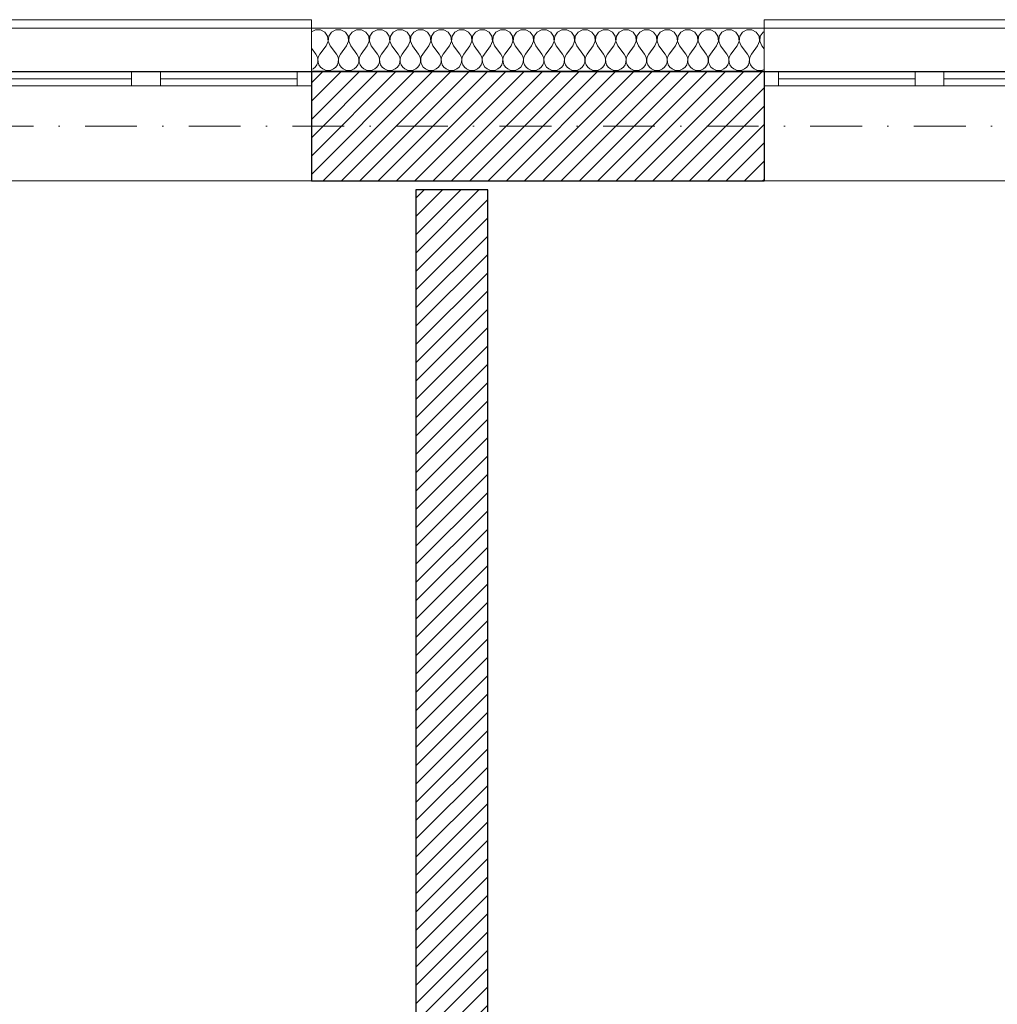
# Model space of a CAD drawing. Header units: millimetres. Extents: x -140780 to 266886, y -104422 to 233759.
# Tile 29 of 104: x 190285 to 193683, y 118283 to 121706. Entities that reach past the tile are written whole.
import ezdxf

# ---------------------------------------------------------------- set-up
doc = ezdxf.new("R2010")
doc.units = ezdxf.units.MM
doc.header["$MEASUREMENT"] = 0
doc.linetypes.add('Kropki i Kreski', pattern=[360, 180, -90, 0, -90])
for name, color, linetype in [('Konstrukcja - Siatki mod', 7, 'Continuous'), ('KR_INW', 7, 'Continuous'), ('NAPIS_SODON', 7, 'Continuous')]:
    doc.layers.add(name, color=color, linetype=linetype)
doc.layers.add('Konstrukcja - Siatki mod_Nr_pióra__48', color=7, linetype='Continuous', lineweight=15, true_color=0xa80f02)
doc.layers.add('KR_INW_Nr_pióra__102', color=7, linetype='Continuous', lineweight=5, true_color=0xcccccc)
for name, color, linetype, lineweight in [('KR_INW_Nr_pióra__101', 252, 'Continuous', 5), ('KR_INW_Nr_pióra__27', 7, 'Continuous', 25), ('KR_INW_Nr_pióra__47', 7, 'Continuous', 15), ('NAPIS_SODON_Nr_pióra__1', 7, 'Continuous', 13), ('Okna ArchiCADa_Nr_pióra__1', 7, 'Continuous', 13)]:
    doc.layers.add(name, color=color, linetype=linetype, lineweight=lineweight)
pattern_1 = [(45, (0, 0), (-31.819804, 31.819804), [])]

# ---------------------------------------------------------------- blocks, each defined once
blk = doc.blocks.new('Strop_1', base_point=(179225, 121523.3))
at = {"layer": 'NAPIS_SODON_Nr_pióra__1', "linetype": 'Continuous', "flags": 128}
blk.add_lwpolyline([(179225, 121523.3), (179225.9, 107003.8), (250898.3, 107008.3), (250897.4, 121527.8)], close=True, dxfattribs=at)
blk = doc.blocks.new('*X104')
at = {"layer": 'KR_INW_Nr_pióra__102', "linetype": 'Continuous'}
for p, q in [((191312.7, 121670.9), (191298.8, 121663.5)), ((191330.1, 121670.9), (191312.7, 121670.9)), ((191345.5, 121662.7), (191330.1, 121670.9)), ((191355.1, 121648.2), (191345.5, 121662.7)), ((191368.8, 121662.7), (191359.2, 121648.2)), ((191384.2, 121670.9), (191368.8, 121662.7)), ((191401.6, 121670.9), (191384.2, 121670.9)), ((191416.9, 121662.7), (191401.6, 121670.9)), ((191426.5, 121648.2), (191416.9, 121662.7)), ((191440.3, 121662.7), (191430.6, 121648.2)), ((191455.6, 121670.9), (191440.3, 121662.7)), ((191473, 121670.9), (191455.6, 121670.9)), ((191488.3, 121662.7), (191473, 121670.9)), ((191497.9, 121648.2), (191488.3, 121662.7)), ((191511.7, 121662.7), (191502.1, 121648.2)), ((191527, 121670.9), (191511.7, 121662.7)), ((191544.4, 121670.9), (191527, 121670.9)), ((191559.7, 121662.7), (191544.4, 121670.9)), ((191569.4, 121648.2), (191559.7, 121662.7)), ((191583.1, 121662.7), (191573.5, 121648.2)), ((191598.4, 121670.9), (191583.1, 121662.7)), ((191615.8, 121670.9), (191598.4, 121670.9)), ((191631.2, 121662.7), (191615.8, 121670.9)), ((191640.8, 121648.2), (191631.2, 121662.7)), ((191654.5, 121662.7), (191644.9, 121648.2)), ((191669.9, 121670.9), (191654.5, 121662.7)), ((191687.3, 121670.9), (191669.9, 121670.9)), ((191702.6, 121662.7), (191687.3, 121670.9)), ((191712.2, 121648.2), (191702.6, 121662.7)), ((191726, 121662.7), (191716.3, 121648.2)), ((191741.3, 121670.9), (191726, 121662.7)), ((191758.7, 121670.9), (191741.3, 121670.9)), ((191774, 121662.7), (191758.7, 121670.9)), ((191783.7, 121648.2), (191774, 121662.7)), ((191797.4, 121662.7), (191787.8, 121648.2)), ((191812.7, 121670.9), (191797.4, 121662.7)), ((191830.1, 121670.9), (191812.7, 121670.9)), ((191845.5, 121662.7), (191830.1, 121670.9)), ((191855.1, 121648.2), (191845.5, 121662.7)), ((191868.8, 121662.7), (191859.2, 121648.2)), ((191884.2, 121670.9), (191868.8, 121662.7)), ((191901.6, 121670.9), (191884.2, 121670.9)), ((191916.9, 121662.7), (191901.6, 121670.9)), ((191926.5, 121648.2), (191916.9, 121662.7)), ((191940.3, 121662.7), (191930.6, 121648.2)), ((191955.6, 121670.9), (191940.3, 121662.7)), ((191973, 121670.9), (191955.6, 121670.9)), ((191988.3, 121662.7), (191973, 121670.9)), ((191997.9, 121648.2), (191988.3, 121662.7)), ((192011.7, 121662.7), (192002.1, 121648.2)), ((192027, 121670.9), (192011.7, 121662.7)), ((192044.4, 121670.9), (192027, 121670.9)), ((192059.7, 121662.7), (192044.4, 121670.9)), ((192069.4, 121648.2), (192059.7, 121662.7)), ((192083.1, 121662.7), (192073.5, 121648.2)), ((192098.4, 121670.9), (192083.1, 121662.7)), ((192115.8, 121670.9), (192098.4, 121670.9)), ((192131.2, 121662.7), (192115.8, 121670.9)), ((192140.8, 121648.2), (192131.2, 121662.7)), ((192154.5, 121662.7), (192144.9, 121648.2)), ((192169.9, 121670.9), (192154.5, 121662.7)), ((192187.3, 121670.9), (192169.9, 121670.9)), ((192202.6, 121662.7), (192187.3, 121670.9)), ((192212.2, 121648.2), (192202.6, 121662.7)), ((192226, 121662.7), (192216.3, 121648.2)), ((192241.3, 121670.9), (192226, 121662.7)), ((192258.7, 121670.9), (192241.3, 121670.9)), ((192274, 121662.7), (192258.7, 121670.9)), ((192283.7, 121648.2), (192274, 121662.7)), ((192297.4, 121662.7), (192287.8, 121648.2)), ((192312.7, 121670.9), (192297.4, 121662.7)), ((192330.1, 121670.9), (192312.7, 121670.9)), ((192345.5, 121662.7), (192330.1, 121670.9)), ((192355.1, 121648.2), (192345.5, 121662.7)), ((192368.8, 121662.7), (192359.2, 121648.2)), ((192384.2, 121670.9), (192368.8, 121662.7)), ((192401.6, 121670.9), (192384.2, 121670.9)), ((192416.9, 121662.7), (192401.6, 121670.9)), ((192426.5, 121648.2), (192416.9, 121662.7)), ((192440.3, 121662.7), (192430.6, 121648.2)), ((192455.6, 121670.9), (192440.3, 121662.7)), ((192473, 121670.9), (192455.6, 121670.9)), ((192488.3, 121662.7), (192473, 121670.9)), ((192497.9, 121648.2), (192488.3, 121662.7)), ((192511.7, 121662.7), (192502.1, 121648.2)), ((192527, 121670.9), (192511.7, 121662.7)), ((192544.4, 121670.9), (192527, 121670.9)), ((192559.7, 121662.7), (192544.4, 121670.9)), ((192569.4, 121648.2), (192559.7, 121662.7)), ((192583.1, 121662.7), (192573.5, 121648.2)), ((192598.4, 121670.9), (192583.1, 121662.7)), ((192615.8, 121670.9), (192598.4, 121670.9)), ((192631.2, 121662.7), (192615.8, 121670.9)), ((192640.8, 121648.2), (192631.2, 121662.7)), ((192654.5, 121662.7), (192644.9, 121648.2)), ((192669.9, 121670.9), (192654.5, 121662.7)), ((192687.3, 121670.9), (192669.9, 121670.9)), ((192702.6, 121662.7), (192687.3, 121670.9)), ((192712.2, 121648.2), (192702.6, 121662.7)), ((192726, 121662.7), (192716.3, 121648.2)), ((192741.3, 121670.9), (192726, 121662.7)), ((192758.7, 121670.9), (192741.3, 121670.9)), ((192774, 121662.7), (192758.7, 121670.9)), ((192783.7, 121648.2), (192774, 121662.7)), ((192797.4, 121662.7), (192787.8, 121648.2)), ((192812.7, 121670.9), (192797.4, 121662.7)), ((192830.1, 121670.9), (192812.7, 121670.9)), ((192845.5, 121662.7), (192830.1, 121670.9)), ((192855.1, 121648.2), (192845.5, 121662.7)), ((192868.8, 121662.7), (192859.2, 121648.2)), ((192872.4, 121664.7), (192868.8, 121662.7)), ((191350, 121614.9), (191356.7, 121630.9)), ((191356.7, 121630.9), (191355.1, 121648.2)), ((191359.2, 121648.2), (191357.6, 121630.9)), ((191357.6, 121630.9), (191364.3, 121614.9)), ((191421.4, 121614.9), (191428.2, 121630.9)), ((191428.2, 121630.9), (191426.5, 121648.2)), ((191430.6, 121648.2), (191429, 121630.9)), ((191429, 121630.9), (191435.7, 121614.9)), ((191492.9, 121614.9), (191499.6, 121630.9)), ((191499.6, 121630.9), (191497.9, 121648.2)), ((191502.1, 121648.2), (191500.4, 121630.9)), ((191500.4, 121630.9), (191507.1, 121614.9)), ((191564.3, 121614.9), (191571, 121630.9)), ((191571, 121630.9), (191569.4, 121648.2)), ((191573.5, 121648.2), (191571.8, 121630.9)), ((191571.8, 121630.9), (191578.6, 121614.9)), ((191635.7, 121614.9), (191642.4, 121630.9)), ((191642.4, 121630.9), (191640.8, 121648.2)), ((191644.9, 121648.2), (191643.3, 121630.9)), ((191643.3, 121630.9), (191650, 121614.9)), ((191707.1, 121614.9), (191713.9, 121630.9)), ((191713.9, 121630.9), (191712.2, 121648.2)), ((191716.3, 121648.2), (191714.7, 121630.9)), ((191714.7, 121630.9), (191721.4, 121614.9)), ((191778.6, 121614.9), (191785.3, 121630.9)), ((191785.3, 121630.9), (191783.7, 121648.2)), ((191787.8, 121648.2), (191786.1, 121630.9)), ((191786.1, 121630.9), (191792.9, 121614.9)), ((191850, 121614.9), (191856.7, 121630.9)), ((191856.7, 121630.9), (191855.1, 121648.2)), ((191859.2, 121648.2), (191857.6, 121630.9)), ((191857.6, 121630.9), (191864.3, 121614.9)), ((191921.4, 121614.9), (191928.2, 121630.9)), ((191928.2, 121630.9), (191926.5, 121648.2)), ((191930.6, 121648.2), (191929, 121630.9)), ((191929, 121630.9), (191935.7, 121614.9)), ((191992.9, 121614.9), (191999.6, 121630.9)), ((191999.6, 121630.9), (191997.9, 121648.2)), ((192002.1, 121648.2), (192000.4, 121630.9)), ((192000.4, 121630.9), (192007.1, 121614.9)), ((192064.3, 121614.9), (192071, 121630.9)), ((192071, 121630.9), (192069.4, 121648.2)), ((192073.5, 121648.2), (192071.8, 121630.9)), ((192071.8, 121630.9), (192078.6, 121614.9)), ((192135.7, 121614.9), (192142.4, 121630.9)), ((192142.4, 121630.9), (192140.8, 121648.2)), ((192144.9, 121648.2), (192143.3, 121630.9)), ((192143.3, 121630.9), (192150, 121614.9)), ((192207.1, 121614.9), (192213.9, 121630.9)), ((192213.9, 121630.9), (192212.2, 121648.2)), ((192216.3, 121648.2), (192214.7, 121630.9)), ((192214.7, 121630.9), (192221.4, 121614.9)), ((192278.6, 121614.9), (192285.3, 121630.9)), ((192285.3, 121630.9), (192283.7, 121648.2)), ((192287.8, 121648.2), (192286.1, 121630.9)), ((192286.1, 121630.9), (192292.9, 121614.9)), ((192350, 121614.9), (192356.7, 121630.9)), ((192356.7, 121630.9), (192355.1, 121648.2)), ((192359.2, 121648.2), (192357.6, 121630.9)), ((192357.6, 121630.9), (192364.3, 121614.9)), ((192421.4, 121614.9), (192428.2, 121630.9)), ((192428.2, 121630.9), (192426.5, 121648.2)), ((192430.6, 121648.2), (192429, 121630.9)), ((192429, 121630.9), (192435.7, 121614.9)), ((192492.9, 121614.9), (192499.6, 121630.9)), ((192499.6, 121630.9), (192497.9, 121648.2)), ((192502.1, 121648.2), (192500.4, 121630.9)), ((192500.4, 121630.9), (192507.1, 121614.9)), ((192564.3, 121614.9), (192571, 121630.9)), ((192571, 121630.9), (192569.4, 121648.2)), ((192573.5, 121648.2), (192571.8, 121630.9)), ((192571.8, 121630.9), (192578.6, 121614.9)), ((192635.7, 121614.9), (192642.4, 121630.9)), ((192642.4, 121630.9), (192640.8, 121648.2)), ((192644.9, 121648.2), (192643.3, 121630.9)), ((192643.3, 121630.9), (192650, 121614.9)), ((192707.1, 121614.9), (192713.9, 121630.9)), ((192713.9, 121630.9), (192712.2, 121648.2)), ((192716.3, 121648.2), (192714.7, 121630.9)), ((192714.7, 121630.9), (192721.4, 121614.9)), ((192778.6, 121614.9), (192785.3, 121630.9)), ((192785.3, 121630.9), (192783.7, 121648.2)), ((192787.8, 121648.2), (192786.1, 121630.9)), ((192786.1, 121630.9), (192792.9, 121614.9)), ((192850, 121614.9), (192856.7, 121630.9)), ((192856.7, 121630.9), (192855.1, 121648.2)), ((192859.2, 121648.2), (192857.6, 121630.9)), ((192857.6, 121630.9), (192864.3, 121614.9)), ((191298.8, 121607), (191314.3, 121586.3)), ((191350, 121614.9), (191328.6, 121586.3)), ((191364.3, 121614.9), (191385.7, 121586.3)), ((191421.4, 121614.9), (191400, 121586.3)), ((191435.7, 121614.9), (191457.1, 121586.3)), ((191492.9, 121614.9), (191471.4, 121586.3)), ((191507.1, 121614.9), (191528.6, 121586.3)), ((191564.3, 121614.9), (191542.9, 121586.3)), ((191578.6, 121614.9), (191600, 121586.3)), ((191635.7, 121614.9), (191614.3, 121586.3)), ((191650, 121614.9), (191671.4, 121586.3)), ((191707.1, 121614.9), (191685.7, 121586.3)), ((191721.4, 121614.9), (191742.9, 121586.3)), ((191778.6, 121614.9), (191757.1, 121586.3)), ((191792.9, 121614.9), (191814.3, 121586.3)), ((191850, 121614.9), (191828.6, 121586.3)), ((191864.3, 121614.9), (191885.7, 121586.3)), ((191921.4, 121614.9), (191900, 121586.3)), ((191935.7, 121614.9), (191957.1, 121586.3)), ((191992.9, 121614.9), (191971.4, 121586.3)), ((192007.1, 121614.9), (192028.6, 121586.3)), ((192064.3, 121614.9), (192042.9, 121586.3)), ((192078.6, 121614.9), (192100, 121586.3)), ((192135.7, 121614.9), (192114.3, 121586.3)), ((192150, 121614.9), (192171.4, 121586.3)), ((192207.1, 121614.9), (192185.7, 121586.3)), ((192221.4, 121614.9), (192242.9, 121586.3)), ((192278.6, 121614.9), (192257.1, 121586.3)), ((192292.9, 121614.9), (192314.3, 121586.3)), ((192350, 121614.9), (192328.6, 121586.3)), ((192364.3, 121614.9), (192385.7, 121586.3)), ((192421.4, 121614.9), (192400, 121586.3)), ((192435.7, 121614.9), (192457.1, 121586.3)), ((192492.9, 121614.9), (192471.4, 121586.3)), ((192507.1, 121614.9), (192528.6, 121586.3)), ((192564.3, 121614.9), (192542.9, 121586.3)), ((192578.6, 121614.9), (192600, 121586.3)), ((192635.7, 121614.9), (192614.3, 121586.3)), ((192650, 121614.9), (192671.4, 121586.3)), ((192707.1, 121614.9), (192685.7, 121586.3)), ((192721.4, 121614.9), (192742.9, 121586.3)), ((192778.6, 121614.9), (192757.1, 121586.3)), ((192792.9, 121614.9), (192814.3, 121586.3)), ((192850, 121614.9), (192828.6, 121586.3)), ((192864.3, 121614.9), (192872.4, 121604)), ((191319.1, 121577.7), (191314.3, 121586.3)), ((191321.3, 121568.1), (191319.1, 121577.7)), ((191320.8, 121558.2), (191321.3, 121568.1)), ((191323.8, 121577.7), (191321.6, 121568.1)), ((191321.6, 121568.1), (191322.1, 121558.2)), ((191328.6, 121586.3), (191323.8, 121577.7)), ((191390.5, 121577.7), (191385.7, 121586.3)), ((191392.7, 121568.1), (191390.5, 121577.7)), ((191392.2, 121558.2), (191392.7, 121568.1)), ((191395.2, 121577.7), (191393, 121568.1)), ((191393, 121568.1), (191393.5, 121558.2)), ((191400, 121586.3), (191395.2, 121577.7)), ((191461.9, 121577.7), (191457.1, 121586.3)), ((191464.1, 121568.1), (191461.9, 121577.7)), ((191463.7, 121558.2), (191464.1, 121568.1)), ((191466.7, 121577.7), (191464.4, 121568.1)), ((191464.4, 121568.1), (191464.9, 121558.2)), ((191471.4, 121586.3), (191466.7, 121577.7)), ((191533.3, 121577.7), (191528.6, 121586.3)), ((191535.6, 121568.1), (191533.3, 121577.7)), ((191535.1, 121558.2), (191535.6, 121568.1)), ((191538.1, 121577.7), (191535.9, 121568.1)), ((191535.9, 121568.1), (191536.3, 121558.2)), ((191542.9, 121586.3), (191538.1, 121577.7)), ((191604.8, 121577.7), (191600, 121586.3)), ((191607, 121568.1), (191604.8, 121577.7)), ((191606.5, 121558.2), (191607, 121568.1)), ((191609.5, 121577.7), (191607.3, 121568.1)), ((191607.3, 121568.1), (191607.8, 121558.2)), ((191614.3, 121586.3), (191609.5, 121577.7)), ((191676.2, 121577.7), (191671.4, 121586.3)), ((191678.4, 121568.1), (191676.2, 121577.7)), ((191677.9, 121558.2), (191678.4, 121568.1)), ((191680.9, 121577.7), (191678.7, 121568.1)), ((191678.7, 121568.1), (191679.2, 121558.2)), ((191685.7, 121586.3), (191680.9, 121577.7)), ((191747.6, 121577.7), (191742.9, 121586.3)), ((191749.9, 121568.1), (191747.6, 121577.7)), ((191749.4, 121558.2), (191749.9, 121568.1)), ((191752.4, 121577.7), (191750.1, 121568.1)), ((191750.1, 121568.1), (191750.6, 121558.2)), ((191757.1, 121586.3), (191752.4, 121577.7)), ((191819.1, 121577.7), (191814.3, 121586.3)), ((191821.3, 121568.1), (191819.1, 121577.7)), ((191820.8, 121558.2), (191821.3, 121568.1)), ((191823.8, 121577.7), (191821.6, 121568.1)), ((191821.6, 121568.1), (191822.1, 121558.2)), ((191828.6, 121586.3), (191823.8, 121577.7)), ((191890.5, 121577.7), (191885.7, 121586.3)), ((191892.7, 121568.1), (191890.5, 121577.7)), ((191892.2, 121558.2), (191892.7, 121568.1)), ((191895.2, 121577.7), (191893, 121568.1)), ((191893, 121568.1), (191893.5, 121558.2)), ((191900, 121586.3), (191895.2, 121577.7)), ((191961.9, 121577.7), (191957.1, 121586.3)), ((191964.1, 121568.1), (191961.9, 121577.7)), ((191963.7, 121558.2), (191964.1, 121568.1)), ((191966.7, 121577.7), (191964.4, 121568.1)), ((191964.4, 121568.1), (191964.9, 121558.2)), ((191971.4, 121586.3), (191966.7, 121577.7)), ((192033.3, 121577.7), (192028.6, 121586.3)), ((192035.6, 121568.1), (192033.3, 121577.7)), ((192035.1, 121558.2), (192035.6, 121568.1)), ((192038.1, 121577.7), (192035.9, 121568.1)), ((192035.9, 121568.1), (192036.3, 121558.2)), ((192042.9, 121586.3), (192038.1, 121577.7)), ((192104.8, 121577.7), (192100, 121586.3)), ((192107, 121568.1), (192104.8, 121577.7)), ((192106.5, 121558.2), (192107, 121568.1)), ((192109.5, 121577.7), (192107.3, 121568.1)), ((192107.3, 121568.1), (192107.8, 121558.2)), ((192114.3, 121586.3), (192109.5, 121577.7)), ((192176.2, 121577.7), (192171.4, 121586.3)), ((192178.4, 121568.1), (192176.2, 121577.7)), ((192177.9, 121558.2), (192178.4, 121568.1)), ((192180.9, 121577.7), (192178.7, 121568.1)), ((192178.7, 121568.1), (192179.2, 121558.2)), ((192185.7, 121586.3), (192180.9, 121577.7)), ((192247.6, 121577.7), (192242.9, 121586.3)), ((192249.9, 121568.1), (192247.6, 121577.7)), ((192249.4, 121558.2), (192249.9, 121568.1)), ((192252.4, 121577.7), (192250.1, 121568.1)), ((192250.1, 121568.1), (192250.6, 121558.2)), ((192257.1, 121586.3), (192252.4, 121577.7)), ((192319.1, 121577.7), (192314.3, 121586.3)), ((192321.3, 121568.1), (192319.1, 121577.7)), ((192320.8, 121558.2), (192321.3, 121568.1)), ((192323.8, 121577.7), (192321.6, 121568.1)), ((192321.6, 121568.1), (192322.1, 121558.2)), ((192328.6, 121586.3), (192323.8, 121577.7)), ((192390.5, 121577.7), (192385.7, 121586.3)), ((192392.7, 121568.1), (192390.5, 121577.7)), ((192392.2, 121558.2), (192392.7, 121568.1)), ((192395.2, 121577.7), (192393, 121568.1)), ((192393, 121568.1), (192393.5, 121558.2)), ((192400, 121586.3), (192395.2, 121577.7)), ((192461.9, 121577.7), (192457.1, 121586.3)), ((192464.1, 121568.1), (192461.9, 121577.7)), ((192463.7, 121558.2), (192464.1, 121568.1)), ((192466.7, 121577.7), (192464.4, 121568.1)), ((192464.4, 121568.1), (192464.9, 121558.2)), ((192471.4, 121586.3), (192466.7, 121577.7)), ((192533.3, 121577.7), (192528.6, 121586.3)), ((192535.6, 121568.1), (192533.3, 121577.7)), ((192535.1, 121558.2), (192535.6, 121568.1)), ((192538.1, 121577.7), (192535.9, 121568.1)), ((192535.9, 121568.1), (192536.3, 121558.2)), ((192542.9, 121586.3), (192538.1, 121577.7)), ((192604.8, 121577.7), (192600, 121586.3)), ((192607, 121568.1), (192604.8, 121577.7)), ((192606.5, 121558.2), (192607, 121568.1)), ((192609.5, 121577.7), (192607.3, 121568.1)), ((192607.3, 121568.1), (192607.8, 121558.2)), ((192614.3, 121586.3), (192609.5, 121577.7)), ((192676.2, 121577.7), (192671.4, 121586.3)), ((192678.4, 121568.1), (192676.2, 121577.7)), ((192677.9, 121558.2), (192678.4, 121568.1)), ((192680.9, 121577.7), (192678.7, 121568.1)), ((192678.7, 121568.1), (192679.2, 121558.2)), ((192685.7, 121586.3), (192680.9, 121577.7)), ((192747.6, 121577.7), (192742.9, 121586.3)), ((192749.9, 121568.1), (192747.6, 121577.7)), ((192749.4, 121558.2), (192749.9, 121568.1)), ((192752.4, 121577.7), (192750.1, 121568.1)), ((192750.1, 121568.1), (192750.6, 121558.2)), ((192757.1, 121586.3), (192752.4, 121577.7)), ((192819.1, 121577.7), (192814.3, 121586.3)), ((192821.3, 121568.1), (192819.1, 121577.7)), ((192820.8, 121558.2), (192821.3, 121568.1)), ((192823.8, 121577.7), (192821.6, 121568.1)), ((192821.6, 121568.1), (192822.1, 121558.2)), ((192828.6, 121586.3), (192823.8, 121577.7)), ((191298.8, 121532), (191304.5, 121534.5)), ((191304.5, 121534.5), (191312.1, 121540.8)), ((191312.1, 121540.8), (191317.7, 121548.9)), ((191317.7, 121548.9), (191320.8, 121558.2)), ((191322.1, 121558.2), (191325.2, 121548.9)), ((191325.2, 121548.9), (191330.8, 121540.8)), ((191330.8, 121540.8), (191338.4, 121534.5)), ((191338.4, 121534.5), (191347.4, 121530.5)), ((191347.4, 121530.5), (191357.1, 121529.2)), ((191357.1, 121529.2), (191366.9, 121530.5)), ((191366.9, 121530.5), (191375.9, 121534.5)), ((191375.9, 121534.5), (191383.5, 121540.8)), ((191383.5, 121540.8), (191389.1, 121548.9)), ((191389.1, 121548.9), (191392.2, 121558.2)), ((191393.5, 121558.2), (191396.6, 121548.9)), ((191396.6, 121548.9), (191402.2, 121540.8)), ((191402.2, 121540.8), (191409.8, 121534.5)), ((191409.8, 121534.5), (191418.8, 121530.5)), ((191418.8, 121530.5), (191428.6, 121529.2)), ((191428.6, 121529.2), (191438.3, 121530.5)), ((191438.3, 121530.5), (191447.3, 121534.5)), ((191447.3, 121534.5), (191454.9, 121540.8)), ((191454.9, 121540.8), (191460.5, 121548.9)), ((191460.5, 121548.9), (191463.7, 121558.2)), ((191464.9, 121558.2), (191468.1, 121548.9)), ((191468.1, 121548.9), (191473.6, 121540.8)), ((191473.6, 121540.8), (191481.2, 121534.5)), ((191481.2, 121534.5), (191490.2, 121530.5)), ((191490.2, 121530.5), (191500, 121529.2)), ((191500, 121529.2), (191509.8, 121530.5)), ((191509.8, 121530.5), (191518.8, 121534.5)), ((191518.8, 121534.5), (191526.4, 121540.8)), ((191526.4, 121540.8), (191531.9, 121548.9)), ((191531.9, 121548.9), (191535.1, 121558.2)), ((191536.3, 121558.2), (191539.5, 121548.9)), ((191539.5, 121548.9), (191545.1, 121540.8)), ((191545.1, 121540.8), (191552.7, 121534.5)), ((191552.7, 121534.5), (191561.7, 121530.5)), ((191561.7, 121530.5), (191571.4, 121529.2)), ((191571.4, 121529.2), (191581.2, 121530.5)), ((191581.2, 121530.5), (191590.2, 121534.5)), ((191590.2, 121534.5), (191597.8, 121540.8)), ((191597.8, 121540.8), (191603.4, 121548.9)), ((191603.4, 121548.9), (191606.5, 121558.2)), ((191607.8, 121558.2), (191610.9, 121548.9)), ((191610.9, 121548.9), (191616.5, 121540.8)), ((191616.5, 121540.8), (191624.1, 121534.5)), ((191624.1, 121534.5), (191633.1, 121530.5)), ((191633.1, 121530.5), (191642.9, 121529.2)), ((191642.9, 121529.2), (191652.6, 121530.5)), ((191652.6, 121530.5), (191661.6, 121534.5)), ((191661.6, 121534.5), (191669.2, 121540.8)), ((191669.2, 121540.8), (191674.8, 121548.9)), ((191674.8, 121548.9), (191677.9, 121558.2)), ((191679.2, 121558.2), (191682.3, 121548.9)), ((191682.3, 121548.9), (191687.9, 121540.8)), ((191687.9, 121540.8), (191695.5, 121534.5)), ((191695.5, 121534.5), (191704.5, 121530.5)), ((191704.5, 121530.5), (191714.3, 121529.2)), ((191714.3, 121529.2), (191724, 121530.5)), ((191724, 121530.5), (191733.1, 121534.5)), ((191733.1, 121534.5), (191740.6, 121540.8)), ((191740.6, 121540.8), (191746.2, 121548.9)), ((191746.2, 121548.9), (191749.4, 121558.2)), ((191750.6, 121558.2), (191753.8, 121548.9)), ((191753.8, 121548.9), (191759.4, 121540.8)), ((191759.4, 121540.8), (191766.9, 121534.5)), ((191766.9, 121534.5), (191776, 121530.5)), ((191776, 121530.5), (191785.7, 121529.2)), ((191785.7, 121529.2), (191795.5, 121530.5)), ((191795.5, 121530.5), (191804.5, 121534.5)), ((191804.5, 121534.5), (191812.1, 121540.8)), ((191812.1, 121540.8), (191817.7, 121548.9)), ((191817.7, 121548.9), (191820.8, 121558.2)), ((191822.1, 121558.2), (191825.2, 121548.9)), ((191825.2, 121548.9), (191830.8, 121540.8)), ((191830.8, 121540.8), (191838.4, 121534.5)), ((191838.4, 121534.5), (191847.4, 121530.5)), ((191847.4, 121530.5), (191857.1, 121529.2)), ((191857.1, 121529.2), (191866.9, 121530.5)), ((191866.9, 121530.5), (191875.9, 121534.5)), ((191875.9, 121534.5), (191883.5, 121540.8)), ((191883.5, 121540.8), (191889.1, 121548.9)), ((191889.1, 121548.9), (191892.2, 121558.2)), ((191893.5, 121558.2), (191896.6, 121548.9)), ((191896.6, 121548.9), (191902.2, 121540.8)), ((191902.2, 121540.8), (191909.8, 121534.5)), ((191909.8, 121534.5), (191918.8, 121530.5)), ((191918.8, 121530.5), (191928.6, 121529.2)), ((191928.6, 121529.2), (191938.3, 121530.5)), ((191938.3, 121530.5), (191947.3, 121534.5)), ((191947.3, 121534.5), (191954.9, 121540.8)), ((191954.9, 121540.8), (191960.5, 121548.9)), ((191960.5, 121548.9), (191963.7, 121558.2)), ((191964.9, 121558.2), (191968.1, 121548.9)), ((191968.1, 121548.9), (191973.6, 121540.8)), ((191973.6, 121540.8), (191981.2, 121534.5)), ((191981.2, 121534.5), (191990.2, 121530.5)), ((191990.2, 121530.5), (192000, 121529.2)), ((192000, 121529.2), (192009.8, 121530.5)), ((192009.8, 121530.5), (192018.8, 121534.5)), ((192018.8, 121534.5), (192026.4, 121540.8)), ((192026.4, 121540.8), (192031.9, 121548.9)), ((192031.9, 121548.9), (192035.1, 121558.2)), ((192036.3, 121558.2), (192039.5, 121548.9)), ((192039.5, 121548.9), (192045.1, 121540.8)), ((192045.1, 121540.8), (192052.7, 121534.5)), ((192052.7, 121534.5), (192061.7, 121530.5)), ((192061.7, 121530.5), (192071.4, 121529.2)), ((192071.4, 121529.2), (192081.2, 121530.5)), ((192081.2, 121530.5), (192090.2, 121534.5)), ((192090.2, 121534.5), (192097.8, 121540.8)), ((192097.8, 121540.8), (192103.4, 121548.9)), ((192103.4, 121548.9), (192106.5, 121558.2)), ((192107.8, 121558.2), (192110.9, 121548.9)), ((192110.9, 121548.9), (192116.5, 121540.8)), ((192116.5, 121540.8), (192124.1, 121534.5)), ((192124.1, 121534.5), (192133.1, 121530.5)), ((192133.1, 121530.5), (192142.9, 121529.2)), ((192142.9, 121529.2), (192152.6, 121530.5)), ((192152.6, 121530.5), (192161.6, 121534.5)), ((192161.6, 121534.5), (192169.2, 121540.8)), ((192169.2, 121540.8), (192174.8, 121548.9)), ((192174.8, 121548.9), (192177.9, 121558.2)), ((192179.2, 121558.2), (192182.3, 121548.9)), ((192182.3, 121548.9), (192187.9, 121540.8)), ((192187.9, 121540.8), (192195.5, 121534.5)), ((192195.5, 121534.5), (192204.5, 121530.5)), ((192204.5, 121530.5), (192214.3, 121529.2)), ((192214.3, 121529.2), (192224, 121530.5)), ((192224, 121530.5), (192233.1, 121534.5)), ((192233.1, 121534.5), (192240.6, 121540.8)), ((192240.6, 121540.8), (192246.2, 121548.9)), ((192246.2, 121548.9), (192249.4, 121558.2)), ((192250.6, 121558.2), (192253.8, 121548.9)), ((192253.8, 121548.9), (192259.4, 121540.8)), ((192259.4, 121540.8), (192266.9, 121534.5)), ((192266.9, 121534.5), (192276, 121530.5)), ((192276, 121530.5), (192285.7, 121529.2)), ((192285.7, 121529.2), (192295.5, 121530.5)), ((192295.5, 121530.5), (192304.5, 121534.5)), ((192304.5, 121534.5), (192312.1, 121540.8)), ((192312.1, 121540.8), (192317.7, 121548.9)), ((192317.7, 121548.9), (192320.8, 121558.2)), ((192322.1, 121558.2), (192325.2, 121548.9)), ((192325.2, 121548.9), (192330.8, 121540.8)), ((192330.8, 121540.8), (192338.4, 121534.5)), ((192338.4, 121534.5), (192347.4, 121530.5)), ((192347.4, 121530.5), (192357.1, 121529.2)), ((192357.1, 121529.2), (192366.9, 121530.5)), ((192366.9, 121530.5), (192375.9, 121534.5)), ((192375.9, 121534.5), (192383.5, 121540.8)), ((192383.5, 121540.8), (192389.1, 121548.9)), ((192389.1, 121548.9), (192392.2, 121558.2)), ((192393.5, 121558.2), (192396.6, 121548.9)), ((192396.6, 121548.9), (192402.2, 121540.8)), ((192402.2, 121540.8), (192409.8, 121534.5)), ((192409.8, 121534.5), (192418.8, 121530.5)), ((192418.8, 121530.5), (192428.6, 121529.2)), ((192428.6, 121529.2), (192438.3, 121530.5)), ((192438.3, 121530.5), (192447.3, 121534.5)), ((192447.3, 121534.5), (192454.9, 121540.8)), ((192454.9, 121540.8), (192460.5, 121548.9)), ((192460.5, 121548.9), (192463.7, 121558.2)), ((192464.9, 121558.2), (192468.1, 121548.9)), ((192468.1, 121548.9), (192473.6, 121540.8)), ((192473.6, 121540.8), (192481.2, 121534.5)), ((192481.2, 121534.5), (192490.2, 121530.5)), ((192490.2, 121530.5), (192500, 121529.2)), ((192500, 121529.2), (192509.8, 121530.5)), ((192509.8, 121530.5), (192518.8, 121534.5)), ((192518.8, 121534.5), (192526.4, 121540.8)), ((192526.4, 121540.8), (192531.9, 121548.9)), ((192531.9, 121548.9), (192535.1, 121558.2)), ((192536.3, 121558.2), (192539.5, 121548.9)), ((192539.5, 121548.9), (192545.1, 121540.8)), ((192545.1, 121540.8), (192552.7, 121534.5)), ((192552.7, 121534.5), (192561.7, 121530.5)), ((192561.7, 121530.5), (192571.4, 121529.2)), ((192571.4, 121529.2), (192581.2, 121530.5)), ((192581.2, 121530.5), (192590.2, 121534.5)), ((192590.2, 121534.5), (192597.8, 121540.8)), ((192597.8, 121540.8), (192603.4, 121548.9)), ((192603.4, 121548.9), (192606.5, 121558.2)), ((192607.8, 121558.2), (192610.9, 121548.9)), ((192610.9, 121548.9), (192616.5, 121540.8)), ((192616.5, 121540.8), (192624.1, 121534.5)), ((192624.1, 121534.5), (192633.1, 121530.5)), ((192633.1, 121530.5), (192642.9, 121529.2)), ((192642.9, 121529.2), (192652.6, 121530.5)), ((192652.6, 121530.5), (192661.6, 121534.5)), ((192661.6, 121534.5), (192669.2, 121540.8)), ((192669.2, 121540.8), (192674.8, 121548.9)), ((192674.8, 121548.9), (192677.9, 121558.2)), ((192679.2, 121558.2), (192682.3, 121548.9)), ((192682.3, 121548.9), (192687.9, 121540.8)), ((192687.9, 121540.8), (192695.5, 121534.5)), ((192695.5, 121534.5), (192704.5, 121530.5)), ((192704.5, 121530.5), (192714.3, 121529.2)), ((192714.3, 121529.2), (192724, 121530.5)), ((192724, 121530.5), (192733.1, 121534.5)), ((192733.1, 121534.5), (192740.6, 121540.8)), ((192740.6, 121540.8), (192746.2, 121548.9)), ((192746.2, 121548.9), (192749.4, 121558.2)), ((192750.6, 121558.2), (192753.8, 121548.9)), ((192753.8, 121548.9), (192759.4, 121540.8)), ((192759.4, 121540.8), (192766.9, 121534.5)), ((192766.9, 121534.5), (192776, 121530.5)), ((192776, 121530.5), (192785.7, 121529.2)), ((192785.7, 121529.2), (192795.5, 121530.5)), ((192795.5, 121530.5), (192804.5, 121534.5)), ((192804.5, 121534.5), (192812.1, 121540.8)), ((192812.1, 121540.8), (192817.7, 121548.9)), ((192817.7, 121548.9), (192820.8, 121558.2)), ((192822.1, 121558.2), (192825.2, 121548.9)), ((192825.2, 121548.9), (192830.8, 121540.8)), ((192830.8, 121540.8), (192838.4, 121534.5)), ((192838.4, 121534.5), (192847.4, 121530.5)), ((192847.4, 121530.5), (192857.1, 121529.2)), ((192857.1, 121529.2), (192866.9, 121530.5)), ((192866.9, 121530.5), (192872.4, 121533))]:
    blk.add_line(p, q, dxfattribs=at)
blk = doc.blocks.new('Okno podwójne 19')
at = {"layer": 'Okna ArchiCADa_Nr_pióra__1', "linetype": 'Continuous'}
for p, q in [((-575, 330), (575, 330)), ((-575, 0), (-525, 0)), ((-575, -50), (-575, 0)), ((-525, 0), (-525, -50)), ((-525, 0), (-50, 0)), ((-50, -50), (-50, 0)), ((-50, 0), (0, 0)), ((0, 0), (50, 0)), ((50, 0), (50, -50)), ((50, 0), (525, 0)), ((525, -50), (525, 0)), ((525, 0), (575, 0)), ((575, -50), (575, 0)), ((-525, -25), (-50, -25)), ((50, -25), (525, -25)), ((-525, -50), (-575, -50)), ((-50, -50), (-525, -50)), ((0, -50), (-50, -50)), ((50, -50), (0, -50)), ((525, -50), (50, -50)), ((575, -50), (525, -50)), ((-575, -200), (575, -200)), ((-575, -200), (-575, -230)), ((575, -230), (575, -200)), ((-575, -230), (575, -230))]:
    blk.add_line(p, q, dxfattribs=at)
blk = doc.blocks.new('Ściana_1', base_point=(179075.1, 121675.6))
at = {"layer": 'KR_INW_Nr_pióra__101', "linetype": 'Continuous'}
h = blk.add_hatch(dxfattribs=at)
h.set_pattern_fill('Cegła_licówka', color=256, style=0, pattern_type=2)
h.set_pattern_definition(pattern_1)
h.paths.add_polyline_path([(191298.8, 121145.6), (192872.4, 121145.6), (192872.4, 121475.6), (192872.4, 121525.6), (191298.8, 121525.6), (191298.8, 121475.6)])
at = {"layer": 'KR_INW_Nr_pióra__27', "linetype": 'Continuous'}
for p, q in [((192872.4, 121525.6), (191298.8, 121525.6)), ((191298.8, 121525.6), (191298.8, 121475.6)), ((192872.4, 121525.6), (192872.4, 121475.6)), ((191298.8, 121475.6), (191298.8, 121145.6)), ((192872.4, 121475.6), (192872.4, 121145.6))]:
    blk.add_line(p, q, dxfattribs=at)
at = {"layer": 'KR_INW_Nr_pióra__27', "linetype": 'Continuous', "flags": 128}
blk.add_lwpolyline([(191298.8, 121145.6), (192872.4, 121145.6)], dxfattribs=at)
at = {"layer": 'KR_INW_Nr_pióra__47', "linetype": 'Continuous'}
for p, q in [((191298.8, 121675.6), (191298.8, 121525.6)), ((192872.4, 121675.6), (192872.4, 121525.6))]:
    blk.add_line(p, q, dxfattribs=at)
at = {"layer": 'KR_INW_Nr_pióra__47', "linetype": 'Continuous', "flags": 128}
blk.add_lwpolyline([(192872.4, 121675.6), (191298.8, 121675.6)], dxfattribs=at)
at = {"layer": 'KR_INW'}
blk.add_blockref('*X104', (0, 0), dxfattribs=at)
at = {"layer": 'Okna ArchiCADa_Nr_pióra__1', "linetype": 'Continuous', "xscale": -1, "zscale": 1000, "rotation": 180}
for p in [(190723.8, 121475.6), (193447.4, 121475.6)]:
    blk.add_blockref('Okno podwójne 19', p, dxfattribs=at)
blk = doc.blocks.new('Ściana_106', base_point=(191661.7, 121114.1))
at = {"layer": 'KR_INW_Nr_pióra__101', "linetype": 'Continuous'}
h = blk.add_hatch(dxfattribs=at)
h.set_pattern_fill('Cegła_licówka', color=256, style=0, pattern_type=2)
h.set_pattern_definition(pattern_1)
h.paths.add_polyline_path([(191661.7, 121114.1), (191661.7, 116947), (191761.7, 116947), (191876.7, 116947), (191911.7, 116947), (191911.7, 121114.1)])
at = {"layer": 'KR_INW_Nr_pióra__27', "linetype": 'Continuous', "flags": 128}
for points in [[(191661.7, 121114.1), (191661.7, 116947)], [(191911.7, 121114.1), (191661.7, 121114.1)], [(191911.7, 117363.7), (191911.7, 121114.1)]]:
    blk.add_lwpolyline(points, dxfattribs=at)
blk = doc.blocks.new('Standardowy znacznik siatki_10')
at = {"layer": 'Konstrukcja - Siatki mod_Nr_pióra__48', "linetype": 'Kropki i Kreski'}
blk.add_line((1000, 0), (72912, 0), dxfattribs=at)

msp = doc.modelspace()

# ---------------------------------------------------------------- block references
at = {"layer": 'Konstrukcja - Siatki mod', "color": 8, "linetype": 'Continuous', "lineweight": 13, "zscale": 1000}
msp.add_blockref('Standardowy znacznik siatki_10', (177989.3, 121335.6), dxfattribs=at)
at = {"layer": 'KR_INW'}
for name, p in [('Ściana_1', (179075.1, 121675.6)), ('Ściana_106', (191661.7, 121114.1))]:
    msp.add_blockref(name, p, dxfattribs=at)
at = {"layer": 'NAPIS_SODON', "linetype": 'Continuous'}
msp.add_blockref('Strop_1', (179225, 121523.3), dxfattribs=at)

doc.saveas('drawing.dxf')
